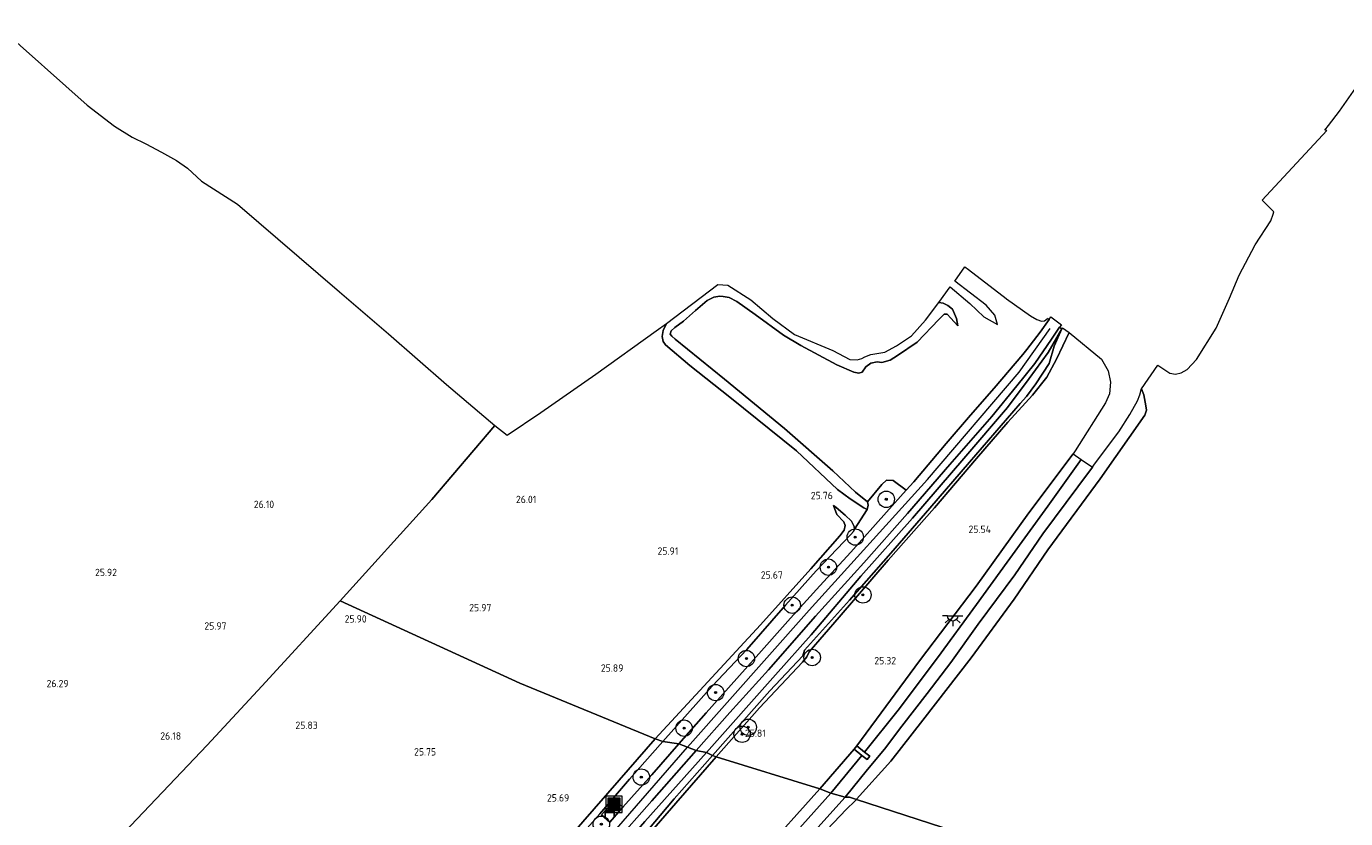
# Model space of a CAD drawing. Extents: x 184075 to 186166, y 346026 to 349063.
# Tile 113 of 136: x 184778 to 185100, y 348188 to 348382. Entities that reach past the tile are written whole.
import ezdxf
from ezdxf.enums import TextEntityAlignment as Align

# ---------------------------------------------------------------- set-up
doc = ezdxf.new("R2010")
doc.units = 0
for name, color, linetype, lineweight in [('B-ME-GR-BOOM-S', 90, 'Continuous', 25), ('B-ME-GR-BOUWLAND_AKKERBOUW-GV', 80, 'Continuous', 13), ('B-ME-GR-GRAS-GV', 60, 'Continuous', 13), ('B-ME-GW-OPHOGING_KRUIN-G', 90, 'Continuous', 18), ('B-ME-GW-TALUD_KRUIN-G', 90, 'Continuous', 18), ('B-ME-GW-TALUD_TEEN-G', 90, 'Continuous', 18), ('B-ME-IE-MEUBILAIR_WEGMEUBILAIR-S', 7, 'Continuous', 25), ('B-ME-IE-TERREINAFSCHEIDING_KUNSTMATIG_HEKWERK-G', 20, 'IE-TERREINAFSCHEIDING-KUNSTMATIG', 18), ('B-ME-OB-BEKLEDING_BETON-GV', 253, 'Continuous', 18), ('B-ME-OB-BEKLEDING_STORTSTEEN-GV', 30, 'Continuous', 18), ('B-ME-OB-OEVERVOORZIENING-G', 7, 'Continuous', 18), ('B-ME-OG-BEBOUWING_TRAP-GV', 7, 'Continuous', 18), ('B-ME-OG-HOOGTEPUNT-S', 7, 'Continuous', 25), ('B-ME-OG-WATER_RIVIER-GV', 130, 'Continuous', 18), ('B-ME-VH-VERHARDING_ASFALT-GV', 252, 'Continuous', 18), ('B-ME-VH-VERHARDING_STRAATBAKSTEEN-GV', 252, 'Continuous', 18)]:
    doc.layers.add(name, color=color, linetype=linetype, lineweight=lineweight)
doc.styles.add('NLCS-ISO-ANNOTATIVE-T18', font='NLCS-ISO.ttf', dxfattribs={"height": 1.8})
doc.linetypes.add('IE-TERREINAFSCHEIDING-KUNSTMATIG', pattern='A,4,[82,NLCS.SHX,S=0.75,R=90,X=0,Y=0],4,-2', length=10)

# ---------------------------------------------------------------- blocks, each defined once
blk = doc.blocks.new('SAL-HOOGTELABEL-SO')
at = {"color": 0, "linetype": 'ByBlock', "lineweight": -2, "style": 'NLCS-ISO-ANNOTATIVE-T18'}
blk.add_attdef('HOOGTE', text='', height=1.8, dxfattribs=at).set_placement((2.79, 0), align=Align.RIGHT)
blk = doc.blocks.new('SGR-BOOM_01-SO')
at = {"linetype": 'ByBlock', "lineweight": 18}
h = blk.add_hatch(color=0, dxfattribs=at)
h.dxf.hatch_style = 1
edge = h.paths.add_edge_path()
edge.add_arc((0, 0), 0.25, 0, 360)
at = {"color": 0, "linetype": 'ByBlock', "lineweight": 18}
for radius in [2, 0.25]:
    blk.add_circle((0, 0), radius, dxfattribs=at)
blk = doc.blocks.new('SKL-ET_OV_LICHTPUNT-SO')
at = {"color": 0, "linetype": 'ByBlock', "lineweight": 18}
for points in [[(-1.25, 0), (-2.5, 0)], [(1.25, 0), (2.5, 0)], [(-0.92, -0.85), (-1.83, -1.7)], [(0, -1.25), (0, -2.5)], [(0.92, -0.85), (1.83, -1.7)]]:
    blk.add_lwpolyline(points, dxfattribs=at)
blk.add_lwpolyline([(0, 0), (1.25, 0, -1), (-1.25, 0)], format="xyb", close=True, dxfattribs=at)
blk = doc.blocks.new('SIE-WEG_ZITBANK-SO')
at = {"color": 0, "linetype": 'ByBlock', "lineweight": 18}
blk.add_lwpolyline([(-0.91, -1.63), (-0.91, -0.2), (1.09, -0.2), (1.09, -1.63), (1.29, -1.63), (1.29, -0.21), (1.54, 1.78), (1.33, 1.78), (1.11, 0), (-1.11, 0), (-1.11, -1.63)], close=True, dxfattribs=at)
blk = doc.blocks.new('SIE-WEG_AFVALBAK-SO')
at = {"linetype": 'ByBlock', "lineweight": 18}
h = blk.add_hatch(color=0, dxfattribs=at)
h.dxf.hatch_style = 1
h.paths.add_polyline_path([(-1.5, -1.5), (1.5, -1.5), (1.5, 1.5), (-1.5, 1.5)])
at = {"color": 0, "linetype": 'ByBlock', "lineweight": 18}
for points in [[(-2, -2), (2, -2), (2, 2), (-2, 2)], [(-1.5, -1.5), (1.5, -1.5), (1.5, 1.5), (-1.5, 1.5)]]:
    blk.add_lwpolyline(points, close=True, dxfattribs=at)

msp = doc.modelspace()

# ---------------------------------------------------------------- linework, layer by layer
at = {"layer": 'B-ME-GR-BOUWLAND_AKKERBOUW-GV'}
msp.add_polyline3d([(184771.552, 348381.606, 25.822), (184793.2, 348362.403, 25.636), (184799.866, 348357.229, 25.636), (184804.124, 348354.573, 25.636), (184807.526, 348352.91, 25.636), (184811.316, 348350.865, 25.636), (184814.952, 348348.897, 25.636), (184817.663, 348346.997, 25.636), (184821.078, 348343.794, 25.609), (184829.827, 348338.177, 25.928), (184854.763, 348316.776, 26.156), (184866.686, 348306.549, 26.3), (184880.832, 348294.2, 26.193), (184892.629, 348284.138, 26.277), (184877.308, 348266.108, 25.913), (184854.928, 348241.336, 25.75), (184835.791, 348220.541, 25.746), (184822.491, 348206.156, 25.835), (184800.661, 348183.198, 25.832), (184782.831, 348166.048, 26.532), (184756.662, 348141.459, 27.197)], dxfattribs=at)
for points in [[(184950.011, 348291.069, 25.898), (184966.285, 348277.991, 25.963), (184976.267, 348268.557, 25.87), (184979.344, 348266.277, 26.396), (184982.712, 348264.061, 26.977), (184983.485, 348263.676, 27.149), (184980.397, 348258.841, 26.901), (184980.307, 348259.505, 26.845), (184979.693, 348260.789, 26.743), (184978.141, 348262.272, 26.562), (184975.941, 348264.124, 26.097), (184975.25, 348264.617, 25.813), (184976.102, 348262.441, 25.702), (184977.781, 348260.689, 25.822), (184978.143, 348259.735, 25.911), (184977.924, 348258.652, 25.906), (184976.856, 348257.208, 25.934), (184969.733, 348249.201, 25.888), (184957.463, 348235.534, 25.85), (184931.784, 348207.669, 25.678), (184898.742, 348221.262, 25.821), (184854.928, 348241.336, 25.75), (184877.308, 348266.108, 25.913), (184892.629, 348284.138, 26.277), (184895.628, 348281.769, 26.408), (184903.91, 348287.308, 26.371), (184917.267, 348296.68, 26.303), (184932.042, 348307.249, 26.184), (184934.504, 348309.103, 26.098), (184933.709, 348307.37, 26.103), (184933.452, 348305.891, 26.075), (184933.691, 348304.688, 26.028), (184934.322, 348303.862, 26.01), (184940.252, 348298.841, 26)], [(184821.462, 348072.001, 27.176), (184811.167, 348060.645, 27.219), (184780.79, 348080.668, 27.348), (184724.805, 348112.208, 27.387), (184736.316, 348123.05, 27.516), (184756.662, 348141.459, 27.197), (184782.831, 348166.048, 26.532), (184800.661, 348183.198, 25.832), (184822.491, 348206.156, 25.835), (184835.791, 348220.541, 25.746), (184854.928, 348241.336, 25.75), (184898.742, 348221.262, 25.821), (184931.784, 348207.669, 25.678), (184922.955, 348197.547, 25.776), (184901.9, 348173.425, 25.609), (184881.127, 348150.408, 25.623), (184866.719, 348133.956, 25.716), (184853.488, 348118.534, 25.86), (184835.868, 348098.58, 26.278), (184830.185, 348092.354, 26.362), (184828.682, 348090.273, 26.925), (184828.15, 348089.291, 27.153), (184824.962, 348086.231, 27.117), (184829.375, 348081.752, 27.168)]]:
    msp.add_polyline3d(points, close=True, dxfattribs=at)
at = {"layer": 'B-ME-GR-GRAS-GV'}
for points in [[(185024.931, 348310.031, 27.291), (185026.073, 348309.671, 27.265), (185026.784, 348309.747, 27.231), (185027.43, 348310.247, 27.261), (185027.494, 348310.36, 27.265), (185027.882, 348310.069, 27.209), (185025.685, 348306.974, 27.261), (185022.464, 348302.751, 27.126), (185021.518, 348301.511, 27.254), (185014.454, 348293.292, 27.242), (185008.736, 348286.673, 27.25), (185002.759, 348279.738, 27.287), (184994.897, 348270.434, 27.287), (184993.031, 348268.346, 27.257), (184989.845, 348270.752, 27.16), (184988.224, 348270.788, 27.153), (184987.076, 348269.762, 27.153), (184983.556, 348265.543, 27.074), (184980.686, 348267.929, 27.437), (184975.088, 348273.098, 27.474), (184963.33, 348283.451, 27.525), (184948.667, 348295.484, 27.66), (184936.623, 348305.252, 27.841), (184935.847, 348305.994, 27.818), (184935.468, 348306.489, 27.818), (184935.69, 348307.261, 27.813), (184936.577, 348308.121, 27.753), (184938.705, 348309.617, 27.73), (184941.654, 348312.263, 27.757), (184944.44, 348314.679, 27.73), (184946.075, 348315.484, 27.757), (184947.529, 348315.705, 27.739), (184948.402, 348315.692, 27.669), (184949.86, 348315.393, 27.664), (184951.72, 348314.433, 27.651), (184956.135, 348311.291, 27.743), (184963.084, 348306.238, 27.771), (184967.286, 348303.718, 27.753), (184976.082, 348298.953, 27.702), (184980.278, 348297.161, 27.497), (184981.486, 348296.984, 27.423), (184982.274, 348297.22, 27.427), (184983.156, 348298.496, 27.46), (184984.417, 348299.381, 27.516), (184985.973, 348299.707, 27.548), (184987.077, 348299.53, 27.548), (184989.088, 348300.151, 27.539), (184990.866, 348301.248, 27.544), (184995.682, 348304.535, 27.423), (185000.955, 348310.03, 27.469), (185002.316, 348311.331, 27.469), (185003.064, 348311.38, 27.423), (185003.926, 348310.389, 27.325), (185005.606, 348308.533, 27.218), (185005.278, 348310.297, 27.009), (185004.364, 348312.556, 26.739), (185003.191, 348313.439, 26.563), (185002.084, 348314.032, 26.507), (185001.002, 348314.172, 26.414), (185003.754, 348318.002, 26.469), (185008.552, 348313.949, 26.651), (185011.949, 348310.736, 27.06), (185015.294, 348308.79, 27.157), (185014.65, 348311.072, 27.315), (185012.548, 348313.548, 27.441), (185004.868, 348319.422, 27.355), (185007.351, 348322.881, 27.265), (185008.236, 348322.225, 27.272), (185017.425, 348315.194, 27.381), (185017.477, 348315.096, 27.381), (185023.335, 348310.975, 27.377)], [(184949.48, 348318.45, 26.167), (184955.127, 348314.862, 26.223), (184960.449, 348310.294, 26.353), (184965.745, 348306.412, 26.334), (184975.137, 348302.441, 26.372), (184979.315, 348300.296, 26.516), (184981.063, 348300.166, 26.553), (184982.182, 348300.55, 26.558), (184982.927, 348300.91, 26.581), (184984.419, 348301.527, 26.558), (184987.845, 348302.077, 26.46), (184990.701, 348303.579, 26.46), (184994.297, 348306.065, 26.414), (184997.756, 348309.86, 26.4), (185001.002, 348314.172, 26.414), (185002.084, 348314.032, 26.507), (185003.191, 348313.439, 26.563), (185004.364, 348312.556, 26.739), (185005.278, 348310.297, 27.009), (185005.606, 348308.533, 27.218), (185003.926, 348310.389, 27.325), (185003.064, 348311.38, 27.423), (185002.316, 348311.331, 27.469), (185000.955, 348310.03, 27.469), (184995.682, 348304.535, 27.423), (184990.866, 348301.248, 27.544), (184989.088, 348300.151, 27.539), (184987.077, 348299.53, 27.548), (184985.973, 348299.707, 27.548), (184984.417, 348299.381, 27.516), (184983.156, 348298.496, 27.46), (184982.274, 348297.22, 27.427), (184981.486, 348296.984, 27.423), (184980.278, 348297.161, 27.497), (184976.082, 348298.953, 27.702), (184967.286, 348303.718, 27.753), (184963.084, 348306.238, 27.771), (184956.135, 348311.291, 27.743), (184951.72, 348314.433, 27.651), (184949.86, 348315.393, 27.664), (184948.402, 348315.692, 27.669), (184947.529, 348315.705, 27.739), (184946.075, 348315.484, 27.757), (184944.44, 348314.679, 27.73), (184941.654, 348312.263, 27.757), (184938.705, 348309.617, 27.73), (184936.577, 348308.121, 27.753), (184935.69, 348307.261, 27.813), (184935.468, 348306.489, 27.818), (184935.847, 348305.994, 27.818), (184936.623, 348305.252, 27.841), (184948.667, 348295.484, 27.66), (184963.33, 348283.451, 27.525), (184975.088, 348273.098, 27.474), (184980.686, 348267.929, 27.437), (184983.556, 348265.543, 27.074), (184983.763, 348264.75, 27.141), (184983.485, 348263.676, 27.149), (184982.712, 348264.061, 26.977), (184979.344, 348266.277, 26.396), (184976.267, 348268.557, 25.87), (184966.285, 348277.991, 25.963), (184950.011, 348291.069, 25.898), (184940.252, 348298.841, 26), (184934.322, 348303.862, 26.01), (184933.691, 348304.688, 26.028), (184933.452, 348305.891, 26.075), (184933.709, 348307.37, 26.103), (184934.504, 348309.103, 26.098), (184947.071, 348318.569, 26.292)], [(184961.153, 348223.273, 27.254), (184944.289, 348204.367, 26.972), (184941.818, 348204.835, 27.074), (184950.014, 348214.139, 27.25), (184959.393, 348224.554, 27.332), (184970.929, 348237.625, 27.366), (184982.718, 348250.628, 27.298), (184993.349, 348262.677, 27.25), (185003.7, 348274.636, 27.182), (185013.891, 348286.389, 27.149), (185020.059, 348293.855, 27.175), (185024.403, 348299.326, 27.197), (185028.466, 348305.284, 27.261), (185030.462, 348308.155, 27.179), (185030.975, 348307.771, 27.175), (185027.707, 348302.021, 27.134), (185023.062, 348295.629, 27.1), (185017.738, 348288.571, 27.119), (185007.074, 348276.1, 27.119), (184994.545, 348261.529, 27.145), (184981.965, 348247.378, 27.227), (184969.846, 348233.098, 27.246)], [(184959.729, 348219.434, 26.371), (184945.768, 348203.629, 26.273), (184944.289, 348204.367, 26.972), (184961.153, 348223.273, 27.254), (184969.846, 348233.098, 27.246), (184981.965, 348247.378, 27.227), (184994.545, 348261.529, 27.145), (185007.074, 348276.1, 27.119), (185017.738, 348288.571, 27.119), (185023.062, 348295.629, 27.1), (185027.707, 348302.021, 27.134), (185030.975, 348307.771, 27.175), (185029.107, 348303.55, 27.175), (185027.948, 348299.343, 26.973), (185024.645, 348294.319, 26.7), (185022.404, 348291.213, 26.576), (185020.812, 348289.543, 26.591), (185008.46, 348275.189, 26.431), (184998.76, 348263.95, 26.438), (184989.246, 348253.009, 26.487), (184979.182, 348241.562, 26.58), (184968.212, 348229.307, 26.449), (184967.839, 348227.951, 26.371)], [(184957.257, 348215.237, 25.877), (184946.695, 348203.307, 25.757), (184945.768, 348203.629, 26.273), (184959.729, 348219.434, 26.371), (184967.839, 348227.951, 26.371), (184968.212, 348229.307, 26.449), (184979.182, 348241.562, 26.58), (184989.246, 348253.009, 26.487), (184998.76, 348263.95, 26.438), (185008.46, 348275.189, 26.431), (185020.812, 348289.543, 26.591), (185022.404, 348291.213, 26.576), (185024.645, 348294.319, 26.7), (185027.948, 348299.343, 26.973), (185029.107, 348303.55, 27.175), (185030.975, 348307.771, 27.175), (185031.162, 348308.021, 27.175), (185032.796, 348306.848, 26.561), (185029.669, 348300.333, 26.318), (185027.379, 348295.943, 26.311), (185023.859, 348291.563, 26.21), (185017.79, 348284.951, 25.997), (185010.144, 348276.109, 25.989), (184999.962, 348264.09, 25.982), (184988.664, 348251.256, 26.071), (184976.691, 348237.404, 26), (184969.359, 348228.889, 25.922), (184968.793, 348227.667, 25.922), (184967.735, 348226.381, 25.918)], [(184980.319, 348205.162, 24.605), (184971.975, 348195.467, 24.474), (184946.695, 348203.307, 25.757), (184957.257, 348215.237, 25.877), (184967.735, 348226.381, 25.918), (184968.793, 348227.667, 25.922), (184969.359, 348228.889, 25.922), (184976.691, 348237.404, 26), (184988.664, 348251.256, 26.071), (184999.962, 348264.09, 25.982), (185010.144, 348276.109, 25.989), (185017.79, 348284.951, 25.997), (185023.859, 348291.563, 26.21), (185027.379, 348295.943, 26.311), (185029.669, 348300.333, 26.318), (185032.796, 348306.848, 26.561), (185040.718, 348300.337, 24.642), (185042.335, 348297.533, 24.493), (185042.917, 348294.758, 24.508), (185042.66, 348291.871, 24.609), (185041.693, 348289.742, 24.668), (185034.238, 348278.008, 24.627), (185033.732, 348277.278, 24.691), (185022.953, 348262.864, 24.897), (185010.078, 348244.971, 24.915), (184996.258, 348226.732, 24.975), (184980.962, 348205.968, 24.601)], [(184991.102, 348214.66, 22.931), (184982.853, 348204.459, 22.931), (184980.962, 348205.968, 24.601), (184996.258, 348226.732, 24.975), (185010.078, 348244.971, 24.915), (185022.953, 348262.864, 24.897), (185033.732, 348277.278, 24.691), (185035.72, 348275.9, 23.018), (185027.557, 348264.499, 23.006), (185017.66, 348250.766, 22.98), (185010.19, 348240.465, 22.961), (185000.677, 348227.431, 22.958)], [(184944.227, 348214.059, 27.291), (184937.584, 348206.419, 27.05), (184933.61, 348207.039, 26.918), (184945.712, 348220.509, 27.081), (184954.106, 348229.494, 27.19), (184963.568, 348240.275, 27.242), (184971.027, 348248.672, 27.366), (184979.493, 348257.523, 26.999), (184980.193, 348258.319, 26.966), (184980.397, 348258.841, 26.901), (184983.485, 348263.676, 27.149), (184983.763, 348264.75, 27.141), (184983.556, 348265.543, 27.074), (184987.076, 348269.762, 27.153), (184988.224, 348270.788, 27.153), (184989.845, 348270.752, 27.16), (184993.031, 348268.346, 27.257), (184988.253, 348262.999, 27.351), (184979.549, 348253.227, 27.358), (184971.919, 348244.997, 27.422), (184964.827, 348237.096, 27.433), (184955.742, 348226.975, 27.362)], [(184945.712, 348220.509, 27.081), (184933.61, 348207.039, 26.918), (184931.784, 348207.669, 25.678), (184957.463, 348235.534, 25.85), (184969.733, 348249.201, 25.888), (184976.856, 348257.208, 25.934), (184977.924, 348258.652, 25.906), (184978.143, 348259.735, 25.911), (184977.781, 348260.689, 25.822), (184976.102, 348262.441, 25.702), (184975.25, 348264.617, 25.813), (184975.941, 348264.124, 26.097), (184978.141, 348262.272, 26.562), (184979.693, 348260.789, 26.743), (184980.307, 348259.505, 26.845), (184980.397, 348258.841, 26.901), (184980.193, 348258.319, 26.966), (184979.493, 348257.523, 26.999), (184971.027, 348248.672, 27.366), (184963.568, 348240.275, 27.242), (184954.106, 348229.494, 27.19)], [(184830.92, 348091.058, 27.25), (184828.682, 348090.273, 26.925), (184830.185, 348092.354, 26.362), (184835.868, 348098.58, 26.278), (184853.488, 348118.534, 25.86), (184866.719, 348133.956, 25.716), (184881.127, 348150.408, 25.623), (184901.9, 348173.425, 25.609), (184922.955, 348197.547, 25.776), (184931.784, 348207.669, 25.678), (184933.61, 348207.039, 26.918), (184925.504, 348197.807, 26.847), (184918.297, 348189.358, 26.988), (184908.539, 348178.328, 26.992), (184898.78, 348167.238, 26.961), (184890.294, 348157.767, 26.98), (184883.543, 348149.981, 27.039), (184875.026, 348140.75, 27.062), (184868.112, 348133.108, 27.007), (184861.718, 348125.848, 27.043), (184852.754, 348115.584, 26.98), (184841.296, 348102.728, 27.246), (184833.098, 348093.575, 27.312)], [(184982.232, 348203.636, 22.931), (184974.604, 348194.387, 22.887), (184971.975, 348195.467, 24.474), (184980.319, 348205.162, 24.605)], [(184839.708, 348083.743, 27.093), (184835.709, 348078.855, 26.962), (184834.718, 348080.129, 27.156), (184845.172, 348092.555, 27.179), (184849.85, 348098.424, 27.148), (184857.727, 348107.771, 27.176), (184866.194, 348117.73, 27.176), (184876.976, 348130.198, 27.305), (184887.449, 348142.13, 27.258), (184899.573, 348156.339, 27.211), (184910.959, 348169.643, 27.219), (184921.753, 348182.102, 27.129), (184930.991, 348192.536, 27.101), (184941.818, 348204.835, 27.074), (184944.289, 348204.367, 26.972), (184929.25, 348187.516, 27.039), (184912.219, 348168.068, 27.187), (184897.438, 348150.783, 27.176), (184892.965, 348145.391, 27.047), (184892.301, 348144.574, 26.964), (184882.866, 348133.637, 27.148), (184871.219, 348120.496, 27.16), (184855.673, 348102.336, 27.129), (184846.378, 348091.351, 27.117)], [(184899.768, 348150.591, 26.417), (184894.287, 348144.274, 26.394), (184892.965, 348145.391, 27.047), (184897.438, 348150.783, 27.176), (184912.219, 348168.068, 27.187), (184929.25, 348187.516, 27.039), (184944.289, 348204.367, 26.972), (184945.768, 348203.629, 26.273), (184936.418, 348193.009, 26.257), (184928.274, 348183.366, 26.233), (184916.963, 348170.413, 26.241), (184910.238, 348162.715, 26.261)], [(184903.006, 348152.901, 25.889), (184894.788, 348143.851, 25.917), (184894.287, 348144.274, 26.394), (184899.768, 348150.591, 26.417), (184910.238, 348162.715, 26.261), (184916.963, 348170.413, 26.241), (184928.274, 348183.366, 26.233), (184936.418, 348193.009, 26.257), (184945.768, 348203.629, 26.273), (184946.695, 348203.307, 25.757), (184936.849, 348191.984, 25.647), (184926.682, 348180.235, 25.647), (184915.06, 348166.952, 25.635)], [(184924.709, 348139.671, 22.981), (184914.289, 348128.526, 22.973), (184912.263, 348130.378, 24.693), (184918.716, 348137.382, 24.791), (184933.376, 348153.292, 24.732), (184945.967, 348166.849, 24.623), (184957.192, 348179.009, 24.525), (184971.975, 348195.467, 24.474), (184974.604, 348194.387, 22.887), (184966.311, 348185.149, 22.926), (184955.83, 348173.532, 22.954), (184943.774, 348160.251, 22.954), (184933.612, 348149.346, 22.981)]]:
    msp.add_polyline3d(points, close=True, dxfattribs=at)
for points in [[(184908.539, 348178.328, 26.992), (184918.297, 348189.358, 26.988), (184925.504, 348197.807, 26.847), (184933.61, 348207.039, 26.918), (184937.584, 348206.419, 27.05), (184930.928, 348198.899, 27.043), (184923.869, 348190.979, 27.054), (184921.919, 348192.796, 27.015), (184918.684, 348189.124, 27.05), (184920.684, 348187.363, 27.125)], [(184926.682, 348180.235, 25.647), (184936.849, 348191.984, 25.647), (184946.695, 348203.307, 25.757), (184971.975, 348195.467, 24.474), (184957.192, 348179.009, 24.525)]]:
    msp.add_polyline3d(points, dxfattribs=at)
at = {"layer": 'B-ME-GW-OPHOGING_KRUIN-G'}
for points in [[(184939.691, 348205.631, 27.099), (184969.333, 348239.061, 27.29), (184998.218, 348270.99, 27.294), (185020.597, 348297.222, 27.241), (185028.181, 348307.854, 27.23)], [(184814.253, 348059.211, 27.08), (184850.174, 348101.903, 27.259), (184884.386, 348141.957, 27.306), (184915.801, 348178.226, 27.24), (184939.691, 348205.631, 27.099)]]:
    msp.add_polyline3d(points, dxfattribs=at)
at = {"layer": 'B-ME-GW-TALUD_KRUIN-G'}
for points in [[(184983.556, 348265.543, 27.074), (184980.686, 348267.929, 27.437), (184975.088, 348273.098, 27.474), (184963.33, 348283.451, 27.525), (184948.667, 348295.484, 27.66), (184936.623, 348305.252, 27.841), (184935.847, 348305.994, 27.818), (184935.468, 348306.489, 27.818), (184935.69, 348307.261, 27.813), (184936.577, 348308.121, 27.753), (184938.705, 348309.617, 27.73), (184941.654, 348312.263, 27.757), (184944.44, 348314.679, 27.73), (184946.075, 348315.484, 27.757), (184947.529, 348315.705, 27.739), (184948.402, 348315.692, 27.669), (184949.86, 348315.393, 27.664), (184951.72, 348314.433, 27.651), (184956.135, 348311.291, 27.743), (184963.084, 348306.238, 27.771), (184967.286, 348303.718, 27.753), (184976.082, 348298.953, 27.702), (184980.278, 348297.161, 27.497), (184981.486, 348296.984, 27.423), (184982.274, 348297.22, 27.427), (184983.156, 348298.496, 27.46), (184984.417, 348299.381, 27.516), (184985.973, 348299.707, 27.548), (184987.077, 348299.53, 27.548), (184989.088, 348300.151, 27.539), (184990.866, 348301.248, 27.544), (184995.682, 348304.535, 27.423), (185000.955, 348310.03, 27.469), (185002.316, 348311.331, 27.469), (185003.064, 348311.38, 27.423), (185003.926, 348310.389, 27.325), (185005.606, 348308.533, 27.218)], [(185030.975, 348307.771, 27.175), (185027.707, 348302.021, 27.134), (185023.062, 348295.629, 27.1), (185017.738, 348288.571, 27.119), (185007.074, 348276.1, 27.119), (184994.545, 348261.529, 27.145), (184981.965, 348247.378, 27.227), (184969.846, 348233.098, 27.246), (184961.153, 348223.273, 27.254), (184944.289, 348204.367, 26.972)], [(185033.732, 348277.278, 24.691), (185022.953, 348262.864, 24.897), (185010.078, 348244.971, 24.915), (184996.258, 348226.732, 24.975), (184980.962, 348205.968, 24.601)], [(184971.027, 348248.672, 27.366), (184979.493, 348257.523, 26.999), (184980.193, 348258.319, 26.966), (184980.397, 348258.841, 26.901), (184980.307, 348259.505, 26.845), (184979.693, 348260.789, 26.743), (184978.141, 348262.272, 26.562), (184975.941, 348264.124, 26.097), (184975.25, 348264.617, 25.813)], [(184983.485, 348263.676, 27.149), (184983.763, 348264.75, 27.141), (184983.556, 348265.543, 27.074)], [(184933.61, 348207.039, 26.918), (184945.712, 348220.509, 27.081), (184954.106, 348229.494, 27.19), (184963.568, 348240.275, 27.242), (184971.027, 348248.672, 27.366)], [(184828.682, 348090.273, 26.925), (184830.92, 348091.058, 27.25), (184833.098, 348093.575, 27.312), (184841.296, 348102.728, 27.246), (184852.754, 348115.584, 26.98), (184861.718, 348125.848, 27.043), (184868.112, 348133.108, 27.007), (184875.026, 348140.75, 27.062), (184883.543, 348149.981, 27.039), (184890.294, 348157.767, 26.98), (184898.78, 348167.238, 26.961), (184908.539, 348178.328, 26.992), (184918.297, 348189.358, 26.988), (184925.504, 348197.807, 26.847), (184933.61, 348207.039, 26.918)], [(184980.319, 348205.162, 24.605), (184971.975, 348195.467, 24.474)], [(184944.289, 348204.367, 26.972), (184929.25, 348187.516, 27.039), (184912.219, 348168.068, 27.187), (184897.438, 348150.783, 27.176), (184892.965, 348145.391, 27.047)], [(184971.975, 348195.467, 24.474), (184957.192, 348179.009, 24.525), (184945.967, 348166.849, 24.623), (184933.376, 348153.292, 24.732), (184918.716, 348137.382, 24.791), (184912.263, 348130.378, 24.693)]]:
    msp.add_polyline3d(points, dxfattribs=at)
at = {"layer": 'B-ME-GW-TALUD_TEEN-G'}
for points in [[(184934.504, 348309.103, 26.098), (184933.709, 348307.37, 26.103), (184933.452, 348305.891, 26.075), (184933.691, 348304.688, 26.028), (184934.322, 348303.862, 26.01), (184940.252, 348298.841, 26), (184950.011, 348291.069, 25.898), (184966.285, 348277.991, 25.963), (184976.267, 348268.557, 25.87), (184979.344, 348266.277, 26.396), (184982.712, 348264.061, 26.977), (184983.485, 348263.676, 27.149)], [(184946.695, 348203.307, 25.757), (184957.257, 348215.237, 25.877), (184967.735, 348226.381, 25.918), (184968.793, 348227.667, 25.922), (184969.359, 348228.889, 25.922), (184976.691, 348237.404, 26), (184988.664, 348251.256, 26.071), (184999.962, 348264.09, 25.982), (185010.144, 348276.109, 25.989), (185017.79, 348284.951, 25.997), (185023.859, 348291.563, 26.21), (185027.379, 348295.943, 26.311), (185029.669, 348300.333, 26.318), (185032.796, 348306.848, 26.561)], [(184975.25, 348264.617, 25.813), (184976.102, 348262.441, 25.702), (184977.781, 348260.689, 25.822), (184978.143, 348259.735, 25.911), (184977.924, 348258.652, 25.906), (184976.856, 348257.208, 25.934), (184969.733, 348249.201, 25.888), (184957.463, 348235.534, 25.85), (184931.784, 348207.669, 25.678), (184922.955, 348197.547, 25.776), (184901.9, 348173.425, 25.609), (184881.127, 348150.408, 25.623)], [(184894.788, 348143.851, 25.917), (184903.006, 348152.901, 25.889), (184915.06, 348166.952, 25.635), (184926.682, 348180.235, 25.647), (184936.849, 348191.984, 25.647), (184946.695, 348203.307, 25.757)]]:
    msp.add_polyline3d(points, dxfattribs=at)
at = {"layer": 'B-ME-IE-TERREINAFSCHEIDING_KUNSTMATIG_HEKWERK-G'}
for points in [[(184945.768, 348203.629, 26.273), (184959.729, 348219.434, 26.371), (184967.839, 348227.951, 26.371), (184968.212, 348229.307, 26.449), (184979.182, 348241.562, 26.58), (184989.246, 348253.009, 26.487), (184998.76, 348263.95, 26.438), (185008.46, 348275.189, 26.431), (185020.812, 348289.543, 26.591), (185022.404, 348291.213, 26.576), (185024.645, 348294.319, 26.7), (185027.948, 348299.343, 26.973), (185029.107, 348303.55, 27.175), (185030.975, 348307.771, 27.175)], [(184945.768, 348203.629, 26.273), (184936.418, 348193.009, 26.257), (184928.274, 348183.366, 26.233), (184916.963, 348170.413, 26.241), (184910.238, 348162.715, 26.261), (184899.768, 348150.591, 26.417), (184894.287, 348144.274, 26.394)]]:
    msp.add_polyline3d(points, dxfattribs=at)
at = {"layer": 'B-ME-OB-BEKLEDING_BETON-GV'}
msp.add_polyline3d([(184987.715, 348205.118, 21.435), (184983.609, 348200.18, 21.413), (184978.118, 348193.438, 21.351), (184974.604, 348194.387, 22.887), (184982.232, 348203.636, 22.931), (184983.509, 348202.617, 22.016), (184984.168, 348203.411, 22.016), (184982.853, 348204.459, 22.931), (184991.102, 348214.66, 22.931), (185000.677, 348227.431, 22.958), (185010.19, 348240.465, 22.961), (185017.66, 348250.766, 22.98), (185027.557, 348264.499, 23.006), (185035.72, 348275.9, 23.018), (185038.489, 348273.98, 21.447), (185034.938, 348269.224, 21.435), (185026.404, 348257.7, 21.532), (185019.543, 348247.716, 21.529), (185010.559, 348235.653, 21.495), (185003.942, 348226.288, 21.502), (184998.135, 348218.72, 21.491), (184991.992, 348210.777, 21.495)], close=True, dxfattribs=at)
msp.add_polyline3d([(184966.311, 348185.149, 22.926), (184974.604, 348194.387, 22.887), (184978.118, 348193.438, 21.351), (184964.089, 348177.791, 21.367)], dxfattribs=at)
at = {"layer": 'B-ME-OB-BEKLEDING_STORTSTEEN-GV'}
msp.add_polyline3d([(184989.286, 348202.209, 20.981), (184980.927, 348192.943, 20.981), (184980.885, 348192.903, 20.981), (184979.217, 348193.445, 21.206), (184978.118, 348193.438, 21.351), (184983.609, 348200.18, 21.413), (184987.715, 348205.118, 21.435), (184991.992, 348210.777, 21.495), (184998.135, 348218.72, 21.491), (185003.942, 348226.288, 21.502), (185010.559, 348235.653, 21.495), (185019.543, 348247.716, 21.529), (185026.404, 348257.7, 21.532), (185034.938, 348269.224, 21.435), (185038.489, 348273.98, 21.447), (185038.979, 348274.721, 21.44), (185044.937, 348282.622, 21.443), (185047.573, 348286.849, 21.454), (185049.49, 348290.167, 21.42), (185050.04, 348291.643, 21.413), (185050.41, 348293.201, 21.201), (185050.437, 348293.098, 20.981), (185051.008, 348291.632, 20.981), (185051.53, 348288.996, 20.981), (185051.623, 348287.916, 20.981), (185051.281, 348286.686, 20.981), (185040.379, 348271.16, 20.981), (185027.622, 348253.85, 20.981), (185019.392, 348241.778, 20.981), (185008.917, 348227.441, 20.981), (184997.077, 348212.218, 20.981)], close=True, dxfattribs=at)
msp.add_polyline3d([(184964.089, 348177.791, 21.367), (184978.118, 348193.438, 21.351), (184979.217, 348193.445, 21.206), (184980.885, 348192.903, 20.981), (184980.471, 348192.498, 20.981), (184978.454, 348190.53, 20.981), (184964.138, 348175.43, 20.981)], dxfattribs=at)
at = {"layer": 'B-ME-OB-OEVERVOORZIENING-G'}
for points in [[(184980.885, 348192.903, 20.981), (184980.927, 348192.943, 20.981), (184989.286, 348202.209, 20.981), (184997.077, 348212.218, 20.981), (185008.917, 348227.441, 20.981), (185019.392, 348241.778, 20.981), (185027.622, 348253.85, 20.981), (185040.379, 348271.16, 20.981), (185051.281, 348286.686, 20.981), (185051.623, 348287.916, 20.981), (185051.53, 348288.996, 20.981), (185051.008, 348291.632, 20.981), (185050.437, 348293.098, 20.981)], [(184838.904, 348043.958, 20.981), (184844.666, 348049.807, 20.981), (184851.297, 348057.02, 20.981), (184860.344, 348066.104, 20.981), (184871.922, 348075.711, 20.981), (184882.925, 348086.892, 20.981), (184891.043, 348095.241, 20.981), (184902.942, 348108.572, 20.981), (184915.819, 348121.683, 20.981), (184927.761, 348134.89, 20.981), (184941.376, 348149.297, 20.981), (184954.366, 348163.803, 20.981), (184964.138, 348175.43, 20.981), (184978.454, 348190.53, 20.981), (184980.471, 348192.498, 20.981), (184980.885, 348192.903, 20.981)]]:
    msp.add_polyline3d(points, dxfattribs=at)
at = {"layer": 'B-ME-OG-BEBOUWING_TRAP-GV'}
msp.add_polyline3d([(184984.168, 348203.411, 22.016), (184983.509, 348202.617, 22.016), (184982.232, 348203.636, 22.931), (184980.319, 348205.162, 24.605), (184980.962, 348205.968, 24.601), (184982.853, 348204.459, 22.931)], close=True, dxfattribs=at)
at = {"layer": 'B-ME-OG-WATER_RIVIER-GV'}
for points in [[(185085.218, 348158.989, 20.981), (184980.885, 348192.903, 20.981), (184980.927, 348192.943, 20.981), (184989.286, 348202.209, 20.981), (184997.077, 348212.218, 20.981), (185008.917, 348227.441, 20.981), (185019.392, 348241.778, 20.981), (185027.622, 348253.85, 20.981), (185040.379, 348271.16, 20.981), (185051.281, 348286.686, 20.981), (185051.623, 348287.916, 20.981), (185051.53, 348288.996, 20.981), (185051.008, 348291.632, 20.981), (185050.437, 348293.098, 20.981), (185054.455, 348298.879, 20.981), (185057.321, 348296.909, 20.981), (185058.758, 348296.672, 20.981), (185060.107, 348296.996, 20.981), (185061.617, 348297.862, 20.981), (185063.883, 348300.274, 20.981), (185068.7, 348307.906, 20.981), (185071.92, 348315.234, 20.981), (185074.302, 348320.848, 20.981), (185078.186, 348328.265, 20.981), (185082.001, 348334.163, 20.981), (185082.548, 348335.777, 20.981), (185082.723, 348336.293, 20.981), (185079.886, 348339.138, 20.981), (185095.661, 348356.163, 20.981), (185095.215, 348356.289, 20.981), (185096.036, 348357.44, 20.981), (185098.75, 348360.874, 20.981), (185102.733, 348366.587, 20.981)], [(184964.138, 348175.43, 20.981), (184978.454, 348190.53, 20.981), (184980.471, 348192.498, 20.981), (184980.885, 348192.903, 20.981), (185085.218, 348158.989, 20.981)]]:
    msp.add_polyline3d(points, dxfattribs=at)
at = {"layer": 'B-ME-VH-VERHARDING_ASFALT-GV'}
msp.add_polyline3d([(184950.014, 348214.139, 27.25), (184941.818, 348204.835, 27.074), (184939.691, 348205.631, 27.099), (184937.584, 348206.419, 27.05), (184944.227, 348214.059, 27.291), (184955.742, 348226.975, 27.362), (184964.827, 348237.096, 27.433), (184971.919, 348244.997, 27.422), (184979.549, 348253.227, 27.358), (184988.253, 348262.999, 27.351), (184993.031, 348268.346, 27.257), (184994.897, 348270.434, 27.287), (185002.759, 348279.738, 27.287), (185008.736, 348286.673, 27.25), (185014.454, 348293.292, 27.242), (185021.518, 348301.511, 27.254), (185022.464, 348302.751, 27.126), (185025.685, 348306.974, 27.261), (185027.882, 348310.069, 27.209), (185028.319, 348310.684, 27.205), (185030.883, 348308.761, 27.212), (185030.462, 348308.155, 27.179), (185028.466, 348305.284, 27.261), (185024.403, 348299.326, 27.197), (185020.059, 348293.855, 27.175), (185013.891, 348286.389, 27.149), (185003.7, 348274.636, 27.182), (184993.349, 348262.677, 27.25), (184982.718, 348250.628, 27.298), (184970.929, 348237.625, 27.366), (184959.393, 348224.554, 27.332)], close=True, dxfattribs=at)
msp.add_polyline3d([(184920.684, 348187.363, 27.125), (184923.869, 348190.979, 27.054), (184930.928, 348198.899, 27.043), (184937.584, 348206.419, 27.05), (184939.691, 348205.631, 27.099), (184941.818, 348204.835, 27.074), (184930.991, 348192.536, 27.101), (184921.753, 348182.102, 27.129)], dxfattribs=at)
at = {"layer": 'B-ME-VH-VERHARDING_STRAATBAKSTEEN-GV'}
msp.add_polyline3d([(184923.869, 348190.979, 27.054), (184920.684, 348187.363, 27.125), (184918.684, 348189.124, 27.05), (184921.919, 348192.796, 27.015)], close=True, dxfattribs=at)

# ---------------------------------------------------------------- block references
at = {"layer": 'B-ME-GR-BOOM-S'}
for p in [(184988.173, 348266.151, 27.152), (184980.597, 348256.923, 27.165), (184974.043, 348249.59, 27.152), (184982.467, 348242.819, 25.926), (184965.197, 348240.312, 27.072), (184954.037, 348227.28, 27.045), (184970.083, 348227.53, 25.876), (184946.53, 348218.976, 27.045), (184938.833, 348210.286, 27.058), (184954.488, 348210.504, 25.808), (184952.986, 348208.783, 25.825), (184928.395, 348198.338, 27.005), (184918.645, 348186.819, 27.138)]:
    msp.add_blockref('SGR-BOOM_01-SO', p, dxfattribs=at)
at = {"layer": 'B-ME-IE-MEUBILAIR_WEGMEUBILAIR-S'}
for name, p in [('SKL-ET_OV_LICHTPUNT-SO', (185004.376, 348237.678, 24.513)), ('SIE-WEG_AFVALBAK-SO', (184921.727, 348191.7, 27.031)), ('SIE-WEG_ZITBANK-SO', (184920.59, 348190.145, 27.062))]:
    msp.add_blockref(name, p, dxfattribs=at)
at = {"layer": 'B-ME-OG-HOOGTEPUNT-S'}
for p, values in [((184899.975, 348265.221, 26.014), {'HOOGTE': '26.01'}), ((184972.338, 348266.176, 25.76), {'HOOGTE': '25.76'}), ((184836.011, 348264.013, 26.101), {'HOOGTE': '26.10'}), ((185010.907, 348257.937, 25.535), {'HOOGTE': '25.54'}), ((184934.62, 348252.618, 25.906), {'HOOGTE': '25.91'}), ((184797.669, 348247.397, 25.917), {'HOOGTE': '25.92'}), ((184960.139, 348246.776, 25.666), {'HOOGTE': '25.67'}), ((184889.006, 348238.797, 25.965), {'HOOGTE': '25.97'}), ((184858.591, 348236.06, 25.899), {'HOOGTE': '25.90'}), ((184824.383, 348234.338, 25.972), {'HOOGTE': '25.97'}), ((184987.766, 348225.854, 25.315), {'HOOGTE': '25.32'}), ((184921.229, 348224.066, 25.894), {'HOOGTE': '25.89'}), ((184785.852, 348220.28, 26.286), {'HOOGTE': '26.29'}), ((184846.644, 348210.093, 25.832), {'HOOGTE': '25.83'}), ((184813.308, 348207.475, 26.175), {'HOOGTE': '26.18'}), ((184955.979, 348208.154, 25.805), {'HOOGTE': '25.81'}), ((184875.543, 348203.604, 25.746), {'HOOGTE': '25.75'}), ((184908.022, 348192.369, 25.688), {'HOOGTE': '25.69'})]:
    msp.add_blockref('SAL-HOOGTELABEL-SO', p, dxfattribs=at).add_auto_attribs(values)

doc.saveas('drawing.dxf')
